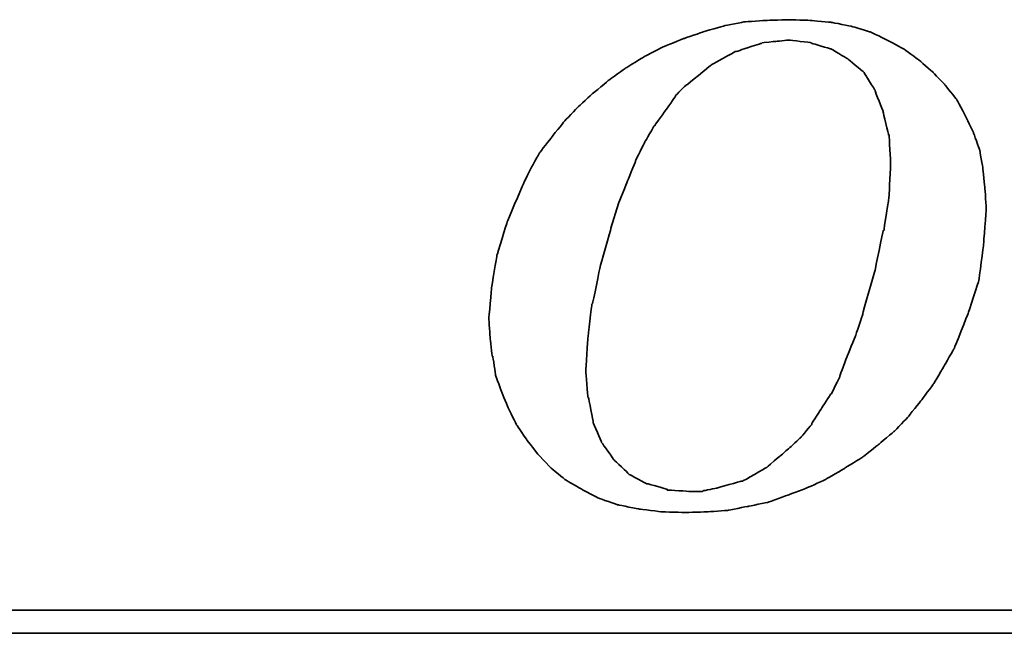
# Model space of a CAD drawing. Header units: millimetres. Extents: x 294 to 528, y 79 to 161.
# Tile 36 of 52: x 471.27 to 474.45, y 103.32 to 105.3. Entities that reach past the tile are written whole.
import ezdxf

# ---------------------------------------------------------------- set-up
doc = ezdxf.new("R2010")
doc.units = ezdxf.units.MM
doc.header["$LTSCALE"] = 0.1
doc.layers.add('DIM', color=4, linetype='CONTINUOUS')
doc.layers.add('layer 1', color=7, linetype='CONTINUOUS')

# ---------------------------------------------------------------- blocks, each defined once
blk = doc.blocks.new('TBI MOTION logo(完整正式版)')
at = {"layer": 'layer 1', "color": 22, "lineweight": 35}
for points, knots in [([(-11.34375, -6.98375), (-11.34375, -6.98375), (-10.91375, -7.43875), (-10.91375, -7.43875), (-10.91375, -7.43875), (-10.91375, -7.43875), (-10.38625, -7.87125), (-10.38625, -7.87125), (-10.38625, -7.87125), (-10.38625, -7.87125), (-9.81125, -8.20375), (-9.81125, -8.20375), (-9.81125, -8.20375), (-9.81125, -8.20375), (-9.21125, -8.51875), (-9.21125, -8.51875), (-9.21125, -8.51875), (-9.21125, -8.51875), (-8.51625, -8.75875), (-8.51625, -8.75875), (-8.51625, -8.75875), (-8.51625, -8.75875), (-7.77125, -8.90375), (-7.77125, -8.90375), (-7.77125, -8.90375), (-7.77125, -8.90375), (-6.97875, -8.99875), (-6.97875, -8.99875), (-6.97875, -8.99875), (-6.97875, -8.99875), (-6.14125, -9.02375), (-6.14125, -9.02375), (-6.14125, -9.02375), (-6.14125, -9.02375), (-5.37125, -8.99875), (-5.37125, -8.99875), (-5.37125, -8.99875), (-5.37125, -8.99875), (-4.65375, -8.94875), (-4.65375, -8.94875), (-4.65375, -8.94875), (-4.65375, -8.94875), (-3.93375, -8.80625), (-3.93375, -8.80625), (-3.93375, -8.80625), (-3.93375, -8.80625), (-3.21375, -8.66375), (-3.21375, -8.66375), (-3.21375, -8.66375), (-3.21375, -8.66375), (-2.49375, -8.39875), (-2.49375, -8.39875), (-2.49375, -8.39875), (-2.49375, -8.39875), (-1.79875, -8.13375), (-1.79875, -8.13375), (-1.79875, -8.13375), (-1.79875, -8.13375), (-1.17375, -7.84375), (-1.17375, -7.84375), (-1.17375, -7.84375), (-1.17375, -7.84375), (-0.52375, -7.46375), (-0.52375, -7.46375), (-0.52375, -7.46375), (-0.52375, -7.46375), (0.10124, -7.07875), (0.10124, -7.07875), (0.10124, -7.07875), (0.10124, -7.07875), (0.67625, -6.62375), (0.67625, -6.62375), (0.67625, -6.62375), (0.67625, -6.62375), (1.24874, -6.14375), (1.24874, -6.14375), (1.24874, -6.14375), (1.24874, -6.14375), (1.72874, -5.64125), (1.72874, -5.64125), (1.72874, -5.64125), (1.72874, -5.64125), (2.18624, -5.06375), (2.18624, -5.06375), (2.18624, -5.06375), (2.18624, -5.06375), (2.61625, -4.48874), (2.61625, -4.48874), (2.61625, -4.48874), (2.61625, -4.48874), (3.00125, -3.83874), (3.00125, -3.83874), (3.00125, -3.83874), (3.00125, -3.83874), (3.36124, -3.21374), (3.36124, -3.21374), (3.36124, -3.21374), (3.36124, -3.21374), (3.84374, -1.99125), (3.84374, -1.99125), (3.84374, -1.99125), (3.84374, -1.99125), (4.22625, -0.81875), (4.22625, -0.81875), (4.22625, -0.81875), (4.22625, -0.81875), (4.39125, 0.45624), (4.39125, 0.45624), (4.39125, 0.45624), (4.39125, 0.45624), (4.48874, 1.70124), (4.48874, 1.70124), (4.48874, 1.70124), (4.48874, 1.70124), (4.43874, 2.44625), (4.43874, 2.44625), (4.43874, 2.44625), (4.43874, 2.44625), (4.36874, 3.14125), (4.36874, 3.14125), (4.36874, 3.14125), (4.36874, 3.14125), (4.25125, 3.81125), (4.25125, 3.81125), (4.25125, 3.81125), (4.25125, 3.81125), (4.03124, 4.41125), (4.03124, 4.41125), (4.03124, 4.41125), (4.03124, 4.41125), (3.74374, 5.01125), (3.74374, 5.01125), (3.74374, 5.01125), (3.74374, 5.01125), (3.43124, 5.58875), (3.43124, 5.58875), (3.43124, 5.58875), (3.43124, 5.58875), (3.02625, 6.09125), (3.02625, 6.09125), (3.02625, 6.09125), (3.02625, 6.09125), (2.59374, 6.54875), (2.59374, 6.54875), (2.59374, 6.54875), (2.59374, 6.54875), (2.09124, 6.98125), (2.09124, 6.98125), (2.09124, 6.98125), (2.09124, 6.98125), (1.56124, 7.36625), (1.56124, 7.36625), (1.56124, 7.36625), (1.56124, 7.36625), (0.98624, 7.67625), (0.98624, 7.67625), (0.98624, 7.67625), (0.98624, 7.67625), (0.38624, 7.96375), (0.38624, 7.96375), (0.38624, 7.96375), (0.38624, 7.96375), (-0.25875, 8.15625), (-0.25875, 8.15625), (-0.25875, 8.15625), (-0.25875, 8.15625), (-0.98125, 8.30125), (-0.98125, 8.30125), (-0.98125, 8.30125), (-0.98125, 8.30125), (-1.70124, 8.37125), (-1.70124, 8.37125), (-1.70124, 8.37125), (-1.70124, 8.37125), (-2.49375, 8.39624), (-2.49375, 8.39624), (-2.49375, 8.39624), (-2.49375, 8.39624), (-3.28625, 8.37125), (-3.28625, 8.37125), (-3.28625, 8.37125), (-3.28625, 8.37125), (-4.05125, 8.32125), (-4.05125, 8.32125), (-4.05125, 8.32125), (-4.05125, 8.32125), (-4.77375, 8.18125), (-4.77375, 8.18125), (-4.77375, 8.18125), (-4.77375, 8.18125), (-5.51625, 7.96375), (-5.51625, 7.96375), (-5.51625, 7.96375), (-5.51625, 7.96375), (-6.21125, 7.72625), (-6.21125, 7.72625), (-6.21125, 7.72625), (-6.21125, 7.72625), (-6.92875, 7.43625), (-6.92875, 7.43625), (-6.92875, 7.43625), (-6.92875, 7.43625), (-7.57875, 7.10125), (-7.57875, 7.10125), (-7.57875, 7.10125), (-7.57875, 7.10125), (-8.24875, 6.69125), (-8.24875, 6.69125), (-8.24875, 6.69125), (-8.24875, 6.69125), (-8.84875, 6.26125), (-8.84875, 6.26125), (-8.84875, 6.26125), (-8.84875, 6.26125), (-9.42625, 5.78125), (-9.42625, 5.78125), (-9.42625, 5.78125), (-9.42625, 5.78125), (-9.95375, 5.30125), (-9.95375, 5.30125), (-9.95375, 5.30125), (-9.95375, 5.30125), (-10.43375, 4.79624), (-10.43375, 4.79624), (-10.43375, 4.79624), (-10.43375, 4.79624), (-10.88875, 4.22125), (-10.88875, 4.22125), (-10.88875, 4.22125), (-10.88875, 4.22125), (-11.29875, 3.69375), (-11.29875, 3.69375), (-11.29875, 3.69375), (-11.29875, 3.69375), (-11.63375, 3.09125), (-11.63375, 3.09125), (-11.63375, 3.09125), (-11.63375, 3.09125), (-11.91875, 2.49625), (-11.91875, 2.49625), (-11.91875, 2.49625), (-11.91875, 2.49625), (-12.44875, 1.24625), (-12.44875, 1.24625), (-12.44875, 1.24625), (-12.44875, 1.24625), (-12.80875, 0.06874), (-12.80875, 0.06874), (-12.80875, 0.06874), (-12.80875, 0.06874), (-12.99875, -1.07875), (-12.99875, -1.07875), (-12.99875, -1.07875), (-12.99875, -1.07875), (-13.09375, -2.18375), (-13.09375, -2.18375), (-13.09375, -2.18375), (-13.09375, -2.18375), (-13.04875, -2.85375), (-13.04875, -2.85375), (-13.04875, -2.85375), (-13.04875, -2.85375), (-12.97375, -3.50375), (-12.97375, -3.50375), (-12.97375, -3.50375), (-12.97375, -3.50375), (-12.95375, -3.50375), (-12.95375, -3.50375), (-12.95375, -3.50375), (-12.95375, -3.50375), (-12.85375, -4.17375), (-12.85375, -4.17375), (-12.85375, -4.17375), (-12.85375, -4.17375), (-12.63875, -4.77624), (-12.63875, -4.77624), (-12.63875, -4.77624), (-12.63875, -4.77624), (-12.39875, -5.35125), (-12.39875, -5.35125), (-12.39875, -5.35125), (-12.39875, -5.35125), (-12.11375, -5.92875), (-12.11375, -5.92875), (-12.11375, -5.92875), (-12.11375, -5.92875), (-11.75375, -6.45375), (-11.75375, -6.45375), (-11.75375, -6.45375), (-11.75375, -6.45375), (-11.34375, -6.98375), (-11.34375, -6.98375)], [0, 0, 0, 0, 0.01369863, 0.01369863, 0.01369863, 0.01369864, 0.02739726, 0.02739726, 0.02739726, 0.02739727, 0.04109589, 0.04109589, 0.04109589, 0.0410959, 0.05479452, 0.05479452, 0.05479452, 0.05479453, 0.06849315, 0.06849315, 0.06849315, 0.06849316, 0.08219178, 0.08219178, 0.08219178, 0.08219179, 0.09589041, 0.09589041, 0.09589041, 0.09589042, 0.10958904, 0.10958904, 0.10958904, 0.10958905, 0.12328767, 0.12328767, 0.12328767, 0.12328768, 0.1369863, 0.1369863, 0.1369863, 0.13698631, 0.15068493, 0.15068493, 0.15068493, 0.15068494, 0.16438356, 0.16438356, 0.16438356, 0.16438357, 0.17808219, 0.17808219, 0.17808219, 0.1780822, 0.19178082, 0.19178082, 0.19178082, 0.19178083, 0.20547945, 0.20547945, 0.20547945, 0.20547946, 0.21917808, 0.21917808, 0.21917808, 0.21917809, 0.23287671, 0.23287671, 0.23287671, 0.23287672, 0.24657534, 0.24657534, 0.24657534, 0.24657535, 0.26027397, 0.26027397, 0.26027397, 0.26027398, 0.2739726, 0.2739726, 0.2739726, 0.27397261, 0.28767123, 0.28767123, 0.28767123, 0.28767124, 0.30136986, 0.30136986, 0.30136986, 0.30136987, 0.31506849, 0.31506849, 0.31506849, 0.3150685, 0.32876712, 0.32876712, 0.32876712, 0.32876713, 0.34246575, 0.34246575, 0.34246575, 0.34246576, 0.35616438, 0.35616438, 0.35616438, 0.35616439, 0.36986301, 0.36986301, 0.36986301, 0.36986302, 0.38356164, 0.38356164, 0.38356164, 0.38356165, 0.39726027, 0.39726027, 0.39726027, 0.39726028, 0.4109589, 0.4109589, 0.4109589, 0.41095891, 0.42465753, 0.42465753, 0.42465753, 0.42465754, 0.43835616, 0.43835616, 0.43835616, 0.43835617, 0.45205479, 0.45205479, 0.45205479, 0.4520548, 0.46575342, 0.46575342, 0.46575342, 0.46575343, 0.47945205, 0.47945205, 0.47945205, 0.47945206, 0.49315068, 0.49315068, 0.49315068, 0.49315069, 0.50684932, 0.50684932, 0.50684932, 0.50684933, 0.52054795, 0.52054795, 0.52054795, 0.52054796, 0.53424658, 0.53424658, 0.53424658, 0.53424659, 0.54794521, 0.54794521, 0.54794521, 0.54794522, 0.56164384, 0.56164384, 0.56164384, 0.56164385, 0.57534247, 0.57534247, 0.57534247, 0.57534248, 0.5890411, 0.5890411, 0.5890411, 0.58904111, 0.60273973, 0.60273973, 0.60273973, 0.60273974, 0.61643836, 0.61643836, 0.61643836, 0.61643837, 0.63013699, 0.63013699, 0.63013699, 0.630137, 0.64383562, 0.64383562, 0.64383562, 0.64383563, 0.65753425, 0.65753425, 0.65753425, 0.65753426, 0.67123288, 0.67123288, 0.67123288, 0.67123289, 0.68493151, 0.68493151, 0.68493151, 0.68493152, 0.69863014, 0.69863014, 0.69863014, 0.69863015, 0.71232877, 0.71232877, 0.71232877, 0.71232878, 0.7260274, 0.7260274, 0.7260274, 0.72602741, 0.73972603, 0.73972603, 0.73972603, 0.73972604, 0.75342466, 0.75342466, 0.75342466, 0.75342467, 0.76712329, 0.76712329, 0.76712329, 0.7671233, 0.78082192, 0.78082192, 0.78082192, 0.78082193, 0.79452055, 0.79452055, 0.79452055, 0.79452056, 0.80821918, 0.80821918, 0.80821918, 0.80821919, 0.82191781, 0.82191781, 0.82191781, 0.82191782, 0.83561644, 0.83561644, 0.83561644, 0.83561645, 0.84931507, 0.84931507, 0.84931507, 0.84931508, 0.8630137, 0.8630137, 0.8630137, 0.86301371, 0.87671233, 0.87671233, 0.87671233, 0.87671234, 0.89041096, 0.89041096, 0.89041096, 0.89041097, 0.90410959, 0.90410959, 0.90410959, 0.9041096, 0.91780822, 0.91780822, 0.91780822, 0.91780823, 0.93150685, 0.93150685, 0.93150685, 0.93150686, 0.94520548, 0.94520548, 0.94520548, 0.94520549, 0.95890411, 0.95890411, 0.95890411, 0.95890412, 0.97260274, 0.97260274, 0.97260274, 0.97260275, 0.98630137, 0.98630137, 0.98630137, 0.98630138, 1, 1, 1, 1]), ([(-8.77875, 1.03124), (-8.77875, 1.03124), (-8.51625, 1.89625), (-8.51625, 1.89625), (-8.51625, 1.89625), (-8.51625, 1.89625), (-8.20375, 2.66375), (-8.20375, 2.66375), (-8.20375, 2.66375), (-8.20375, 2.66375), (-7.91625, 3.38125), (-7.91625, 3.38125), (-7.91625, 3.38125), (-7.91625, 3.38125), (-7.91625, 3.40624), (-7.91625, 3.40624), (-7.91625, 3.40624), (-7.91625, 3.40624), (-7.57875, 4.07624), (-7.57875, 4.07624), (-7.57875, 4.07624), (-7.57875, 4.07624), (-7.24375, 4.65125), (-7.24375, 4.65125), (-7.24375, 4.65125), (-7.24375, 4.65125), (-7.21875, 4.65125), (-7.21875, 4.65125), (-7.21875, 4.65125), (-7.21875, 4.65125), (-7.21875, 4.67624), (-7.21875, 4.67624), (-7.21875, 4.67624), (-7.21875, 4.67624), (-6.83625, 5.20375), (-6.83625, 5.20375), (-6.83625, 5.20375), (-6.83625, 5.20375), (-6.49875, 5.68625), (-6.49875, 5.68625), (-6.49875, 5.68625), (-6.49875, 5.68625), (-6.49875, 5.70625), (-6.49875, 5.70625), (-6.49875, 5.70625), (-6.49875, 5.70625), (-6.11625, 6.09125), (-6.11625, 6.09125), (-6.11625, 6.09125), (-6.11625, 6.09125), (-6.09125, 6.09125), (-6.09125, 6.09125), (-6.09125, 6.09125), (-6.09125, 6.09125), (-5.27375, 6.76625), (-5.27375, 6.76625), (-5.27375, 6.76625), (-5.27375, 6.76625), (-5.24875, 6.76625), (-5.24875, 6.76625), (-5.24875, 6.76625), (-5.24875, 6.76625), (-5.24875, 6.78625), (-5.24875, 6.78625), (-5.24875, 6.78625), (-5.24875, 6.78625), (-4.38875, 7.26624), (-4.38875, 7.26624), (-4.38875, 7.26624), (-4.38875, 7.26624), (-4.36125, 7.26624), (-4.36125, 7.26624), (-4.36125, 7.26624), (-4.36125, 7.26624), (-3.93375, 7.41125), (-3.93375, 7.41125), (-3.93375, 7.41125), (-3.93375, 7.41125), (-3.47375, 7.55625), (-3.47375, 7.55625), (-3.47375, 7.55625), (-3.47375, 7.55625), (-3.45375, 7.55625), (-3.45375, 7.55625), (-3.45375, 7.55625), (-3.45375, 7.55625), (-3.42875, 7.58124), (-3.42875, 7.58124), (-3.42875, 7.58124), (-3.42875, 7.58124), (-2.97375, 7.62625), (-2.97375, 7.62625), (-2.97375, 7.62625), (-2.97375, 7.62625), (-2.49375, 7.67625), (-2.49375, 7.67625), (-2.49375, 7.67625), (-2.49375, 7.67625), (-2.46875, 7.67625), (-2.46875, 7.67625), (-2.46875, 7.67625), (-2.46875, 7.67625), (-1.70124, 7.58124), (-1.70124, 7.58124), (-1.70124, 7.58124), (-1.70124, 7.58124), (-1.67875, 7.55625), (-1.67875, 7.55625), (-1.67875, 7.55625), (-1.67875, 7.55625), (-1.65375, 7.55625), (-1.65375, 7.55625), (-1.65375, 7.55625), (-1.65375, 7.55625), (-1.03125, 7.36625), (-1.03125, 7.36625), (-1.03125, 7.36625), (-1.03125, 7.36625), (-1.00625, 7.36625), (-1.00625, 7.36625), (-1.00625, 7.36625), (-1.00625, 7.36625), (-0.43124, 7.02624), (-0.43124, 7.02624), (-0.43124, 7.02624), (-0.43124, 7.02624), (-0.40625, 7.00624), (-0.40625, 7.00624), (-0.40625, 7.00624), (-0.40625, 7.00624), (0.12124, 6.57124), (0.12124, 6.57124), (0.12124, 6.57124), (0.12124, 6.57124), (0.14624, 6.54875), (0.14624, 6.54875), (0.14624, 6.54875), (0.14624, 6.54875), (0.17124, 6.52375), (0.17124, 6.52375), (0.17124, 6.52375), (0.17124, 6.52375), (0.55625, 5.89875), (0.55625, 5.89875), (0.55625, 5.89875), (0.55625, 5.89875), (0.55625, 5.87625), (0.55625, 5.87625), (0.55625, 5.87625), (0.55625, 5.87625), (0.84124, 5.15625), (0.84124, 5.15625), (0.84124, 5.15625), (0.84124, 5.15625), (0.84124, 5.13125), (0.84124, 5.13125), (0.84124, 5.13125), (0.84124, 5.13125), (1.03624, 4.31875), (1.03624, 4.31875), (1.03624, 4.31875), (1.03624, 4.31875), (1.05624, 4.31875), (1.05624, 4.31875), (1.05624, 4.31875), (1.05624, 4.31875), (1.05624, 4.29125), (1.05624, 4.29125), (1.05624, 4.29125), (1.05624, 4.29125), (1.10625, 3.33125), (1.10625, 3.33125), (1.10625, 3.33125), (1.10625, 3.33125), (1.10625, 3.30875), (1.10625, 3.30875), (1.10625, 3.30875), (1.10625, 3.30875), (1.05624, 2.20624), (1.05624, 2.20624), (1.05624, 2.20624), (1.05624, 2.20624), (1.05624, 2.18124), (1.05624, 2.18124), (1.05624, 2.18124), (1.05624, 2.18124), (0.86624, 0.93624), (0.86624, 0.93624), (0.86624, 0.93624), (0.86624, 0.93624), (0.84124, 0.93624), (0.84124, 0.93624), (0.84124, 0.93624), (0.84124, 0.93624), (0.55625, -0.45874), (0.55625, -0.45874), (0.55625, -0.45874), (0.55625, -0.45874), (0.12124, -1.99125), (0.12124, -1.99125), (0.12124, -1.99125), (0.12124, -1.99125), (0.12124, -2.01874), (0.12124, -2.01874), (0.12124, -2.01874), (0.12124, -2.01874), (-0.13874, -2.78375), (-0.13874, -2.78375), (-0.13874, -2.78375), (-0.13874, -2.78375), (-0.43124, -3.50375), (-0.43124, -3.50375), (-0.43124, -3.50375), (-0.43124, -3.50375), (-0.69375, -4.19875), (-0.69375, -4.19875), (-0.69375, -4.19875), (-0.69375, -4.19875), (-0.69375, -4.22375), (-0.69375, -4.22375), (-0.69375, -4.22375), (-0.69375, -4.22375), (-0.98125, -4.82374), (-0.98125, -4.82374), (-0.98125, -4.82374), (-0.98125, -4.82374), (-1.00625, -4.82374), (-1.00625, -4.82374), (-1.00625, -4.82374), (-1.00625, -4.82374), (-1.33875, -5.35125), (-1.33875, -5.35125), (-1.33875, -5.35125), (-1.33875, -5.35125), (-1.67875, -5.87875), (-1.67875, -5.87875), (-1.67875, -5.87875), (-1.67875, -5.87875), (-1.67875, -5.90375), (-1.67875, -5.90375), (-1.67875, -5.90375), (-1.67875, -5.90375), (-2.05875, -6.35875), (-2.05875, -6.35875), (-2.05875, -6.35875), (-2.05875, -6.35875), (-2.08375, -6.38375), (-2.08375, -6.38375), (-2.08375, -6.38375), (-2.08375, -6.38375), (-2.46875, -6.74375), (-2.46875, -6.74375), (-2.46875, -6.74375), (-2.46875, -6.74375), (-3.25875, -7.41625), (-3.25875, -7.41625), (-3.25875, -7.41625), (-3.25875, -7.41625), (-3.28625, -7.43875), (-3.28625, -7.43875), (-3.28625, -7.43875), (-3.28625, -7.43875), (-4.12375, -7.91875), (-4.12375, -7.91875), (-4.12375, -7.91875), (-4.12375, -7.91875), (-4.14875, -7.91875), (-4.14875, -7.91875), (-4.14875, -7.91875), (-4.14875, -7.91875), (-4.17125, -7.91875), (-4.17125, -7.91875), (-4.17125, -7.91875), (-4.17125, -7.91875), (-5.03375, -8.15875), (-5.03375, -8.15875), (-5.03375, -8.15875), (-5.03375, -8.15875), (-5.51625, -8.25625), (-5.51625, -8.25625), (-5.51625, -8.25625), (-5.51625, -8.25625), (-5.54125, -8.27875), (-5.54125, -8.27875), (-5.54125, -8.27875), (-5.54125, -8.27875), (-5.56375, -8.27875), (-5.56375, -8.27875), (-5.56375, -8.27875), (-5.56375, -8.27875), (-5.99625, -8.27875), (-5.99625, -8.27875), (-5.99625, -8.27875), (-5.99625, -8.27875), (-6.76375, -8.23125), (-6.76375, -8.23125), (-6.76375, -8.23125), (-6.76375, -8.23125), (-6.78875, -8.23125), (-6.78875, -8.23125), (-6.78875, -8.23125), (-6.78875, -8.23125), (-6.78875, -8.20375), (-6.78875, -8.20375), (-6.78875, -8.20375), (-6.78875, -8.20375), (-7.45875, -8.01375), (-7.45875, -8.01375), (-7.45875, -8.01375), (-7.45875, -8.01375), (-7.48375, -8.01375), (-7.48375, -8.01375), (-7.48375, -8.01375), (-7.48375, -8.01375), (-7.50875, -8.01375), (-7.50875, -8.01375), (-7.50875, -8.01375), (-7.50875, -8.01375), (-8.13125, -7.67875), (-8.13125, -7.67875), (-8.13125, -7.67875), (-8.13125, -7.67875), (-8.15625, -7.65375), (-8.15625, -7.65375), (-8.15625, -7.65375), (-8.15625, -7.65375), (-8.65875, -7.17375), (-8.65875, -7.17375), (-8.65875, -7.17375), (-8.65875, -7.17375), (-8.68375, -7.14875), (-8.68375, -7.14875), (-8.68375, -7.14875), (-8.68375, -7.14875), (-9.08875, -6.57375), (-9.08875, -6.57375), (-9.08875, -6.57375), (-9.08875, -6.57375), (-9.11375, -6.54875), (-9.11375, -6.54875), (-9.11375, -6.54875), (-9.11375, -6.54875), (-9.11375, -6.52875), (-9.11375, -6.52875), (-9.11375, -6.52875), (-9.11375, -6.52875), (-9.40375, -5.85375), (-9.40375, -5.85375), (-9.40375, -5.85375), (-9.40375, -5.85375), (-9.40375, -5.82875), (-9.40375, -5.82875), (-9.40375, -5.82875), (-9.40375, -5.82875), (-9.56875, -4.96875), (-9.56875, -4.96875), (-9.56875, -4.96875), (-9.56875, -4.96875), (-9.59375, -4.94375), (-9.59375, -4.94375), (-9.59375, -4.94375), (-9.59375, -4.94375), (-9.66375, -4.03375), (-9.66375, -4.03375), (-9.66375, -4.03375), (-9.66375, -4.03375), (-9.66375, -4.00875), (-9.66375, -4.00875), (-9.66375, -4.00875), (-9.66375, -4.00875), (-9.59375, -2.85375), (-9.59375, -2.85375), (-9.59375, -2.85375), (-9.59375, -2.85375), (-9.45125, -1.65875), (-9.45125, -1.65875), (-9.45125, -1.65875), (-9.45125, -1.65875), (-9.42625, -1.63375), (-9.42625, -1.63375), (-9.42625, -1.63375), (-9.42625, -1.63375), (-9.16125, -0.33875), (-9.16125, -0.33875), (-9.16125, -0.33875), (-9.16125, -0.33875), (-8.77875, 1.00624), (-8.77875, 1.00624), (-8.77875, 1.00624), (-8.77875, 1.00624), (-8.77875, 1.03124), (-8.77875, 1.03124)], [0, 0, 0, 0, 0.01020408, 0.01020408, 0.01020408, 0.01020409, 0.02040816, 0.02040816, 0.02040816, 0.02040817, 0.03061224, 0.03061224, 0.03061224, 0.03061225, 0.04081633, 0.04081633, 0.04081633, 0.04081634, 0.05102041, 0.05102041, 0.05102041, 0.05102042, 0.06122449, 0.06122449, 0.06122449, 0.0612245, 0.07142857, 0.07142857, 0.07142857, 0.07142858, 0.08163265, 0.08163265, 0.08163265, 0.08163266, 0.09183673, 0.09183673, 0.09183673, 0.09183674, 0.10204082, 0.10204082, 0.10204082, 0.10204083, 0.1122449, 0.1122449, 0.1122449, 0.11224491, 0.12244898, 0.12244898, 0.12244898, 0.12244899, 0.13265306, 0.13265306, 0.13265306, 0.13265307, 0.14285714, 0.14285714, 0.14285714, 0.14285715, 0.15306122, 0.15306122, 0.15306122, 0.15306123, 0.16326531, 0.16326531, 0.16326531, 0.16326532, 0.17346939, 0.17346939, 0.17346939, 0.1734694, 0.18367347, 0.18367347, 0.18367347, 0.18367348, 0.19387755, 0.19387755, 0.19387755, 0.19387756, 0.20408163, 0.20408163, 0.20408163, 0.20408164, 0.21428571, 0.21428571, 0.21428571, 0.21428572, 0.2244898, 0.2244898, 0.2244898, 0.22448981, 0.23469388, 0.23469388, 0.23469388, 0.23469389, 0.24489796, 0.24489796, 0.24489796, 0.24489797, 0.25510204, 0.25510204, 0.25510204, 0.25510205, 0.26530612, 0.26530612, 0.26530612, 0.26530613, 0.2755102, 0.2755102, 0.2755102, 0.27551021, 0.28571429, 0.28571429, 0.28571429, 0.2857143, 0.29591837, 0.29591837, 0.29591837, 0.29591838, 0.30612245, 0.30612245, 0.30612245, 0.30612246, 0.31632653, 0.31632653, 0.31632653, 0.31632654, 0.32653061, 0.32653061, 0.32653061, 0.32653062, 0.33673469, 0.33673469, 0.33673469, 0.3367347, 0.34693878, 0.34693878, 0.34693878, 0.34693879, 0.35714286, 0.35714286, 0.35714286, 0.35714287, 0.36734694, 0.36734694, 0.36734694, 0.36734695, 0.37755102, 0.37755102, 0.37755102, 0.37755103, 0.3877551, 0.3877551, 0.3877551, 0.38775511, 0.39795918, 0.39795918, 0.39795918, 0.39795919, 0.40816327, 0.40816327, 0.40816327, 0.40816328, 0.41836735, 0.41836735, 0.41836735, 0.41836736, 0.42857143, 0.42857143, 0.42857143, 0.42857144, 0.43877551, 0.43877551, 0.43877551, 0.43877552, 0.44897959, 0.44897959, 0.44897959, 0.4489796, 0.45918367, 0.45918367, 0.45918367, 0.45918368, 0.46938776, 0.46938776, 0.46938776, 0.46938777, 0.47959184, 0.47959184, 0.47959184, 0.47959185, 0.48979592, 0.48979592, 0.48979592, 0.48979593, 0.5, 0.5, 0.5, 0.50000001, 0.51020408, 0.51020408, 0.51020408, 0.51020409, 0.52040816, 0.52040816, 0.52040816, 0.52040817, 0.53061224, 0.53061224, 0.53061224, 0.53061225, 0.54081633, 0.54081633, 0.54081633, 0.54081634, 0.55102041, 0.55102041, 0.55102041, 0.55102042, 0.56122449, 0.56122449, 0.56122449, 0.5612245, 0.57142857, 0.57142857, 0.57142857, 0.57142858, 0.58163265, 0.58163265, 0.58163265, 0.58163266, 0.59183673, 0.59183673, 0.59183673, 0.59183674, 0.60204082, 0.60204082, 0.60204082, 0.60204083, 0.6122449, 0.6122449, 0.6122449, 0.61224491, 0.62244898, 0.62244898, 0.62244898, 0.62244899, 0.63265306, 0.63265306, 0.63265306, 0.63265307, 0.64285714, 0.64285714, 0.64285714, 0.64285715, 0.65306122, 0.65306122, 0.65306122, 0.65306123, 0.66326531, 0.66326531, 0.66326531, 0.66326532, 0.67346939, 0.67346939, 0.67346939, 0.6734694, 0.68367347, 0.68367347, 0.68367347, 0.68367348, 0.69387755, 0.69387755, 0.69387755, 0.69387756, 0.70408163, 0.70408163, 0.70408163, 0.70408164, 0.71428571, 0.71428571, 0.71428571, 0.71428572, 0.7244898, 0.7244898, 0.7244898, 0.72448981, 0.73469388, 0.73469388, 0.73469388, 0.73469389, 0.74489796, 0.74489796, 0.74489796, 0.74489797, 0.75510204, 0.75510204, 0.75510204, 0.75510205, 0.76530612, 0.76530612, 0.76530612, 0.76530613, 0.7755102, 0.7755102, 0.7755102, 0.77551021, 0.78571429, 0.78571429, 0.78571429, 0.7857143, 0.79591837, 0.79591837, 0.79591837, 0.79591838, 0.80612245, 0.80612245, 0.80612245, 0.80612246, 0.81632653, 0.81632653, 0.81632653, 0.81632654, 0.82653061, 0.82653061, 0.82653061, 0.82653062, 0.83673469, 0.83673469, 0.83673469, 0.8367347, 0.84693878, 0.84693878, 0.84693878, 0.84693879, 0.85714286, 0.85714286, 0.85714286, 0.85714287, 0.86734694, 0.86734694, 0.86734694, 0.86734695, 0.87755102, 0.87755102, 0.87755102, 0.87755103, 0.8877551, 0.8877551, 0.8877551, 0.88775511, 0.89795918, 0.89795918, 0.89795918, 0.89795919, 0.90816327, 0.90816327, 0.90816327, 0.90816328, 0.91836735, 0.91836735, 0.91836735, 0.91836736, 0.92857143, 0.92857143, 0.92857143, 0.92857144, 0.93877551, 0.93877551, 0.93877551, 0.93877552, 0.94897959, 0.94897959, 0.94897959, 0.9489796, 0.95918367, 0.95918367, 0.95918367, 0.95918368, 0.96938776, 0.96938776, 0.96938776, 0.96938777, 0.97959184, 0.97959184, 0.97959184, 0.97959185, 0.98979592, 0.98979592, 0.98979592, 0.98979593, 1, 1, 1, 1]), ([(75.90875, -9.47875), (75.90875, -9.47875), (75.90875, -12.28625), (75.90875, -12.28625), (75.90875, -12.28625), (75.90875, -12.28625), (75.90875, -12.47875), (75.90875, -12.47875), (75.90875, -12.47875), (75.90875, -12.47875), (75.71625, -12.47875), (75.71625, -12.47875), (75.71625, -12.47875), (75.71625, -12.47875), (-88.32875, -12.47875), (-88.32875, -12.47875), (-88.32875, -12.47875), (-88.32875, -12.47875), (-88.32875, -13.29375), (-88.32875, -13.29375), (-88.32875, -13.29375), (-88.32875, -13.29375), (82.89125, -13.29375), (82.89125, -13.29375), (82.89125, -13.29375), (82.89125, -13.29375), (75.90875, -9.47875), (75.90875, -9.47875)], [0, 0, 0, 0, 0.14285714, 0.14285714, 0.14285714, 0.14285715, 0.28571429, 0.28571429, 0.28571429, 0.2857143, 0.42857143, 0.42857143, 0.42857143, 0.42857144, 0.57142857, 0.57142857, 0.57142857, 0.57142858, 0.71428571, 0.71428571, 0.71428571, 0.71428572, 0.85714286, 0.85714286, 0.85714286, 0.85714287, 1, 1, 1, 1])]:
    blk.add_open_spline(points, degree=3, knots=knots, dxfattribs=at)

msp = doc.modelspace()

# ---------------------------------------------------------------- block references
at = {"layer": 'DIM', "color": 7, "xscale": 0.0912171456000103, "yscale": 0.0912171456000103, "zscale": 0.0912171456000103}
msp.add_blockref('TBI MOTION logo(完整正式版)', (473.9814, 104.5362), dxfattribs=at)

doc.saveas('drawing.dxf')
